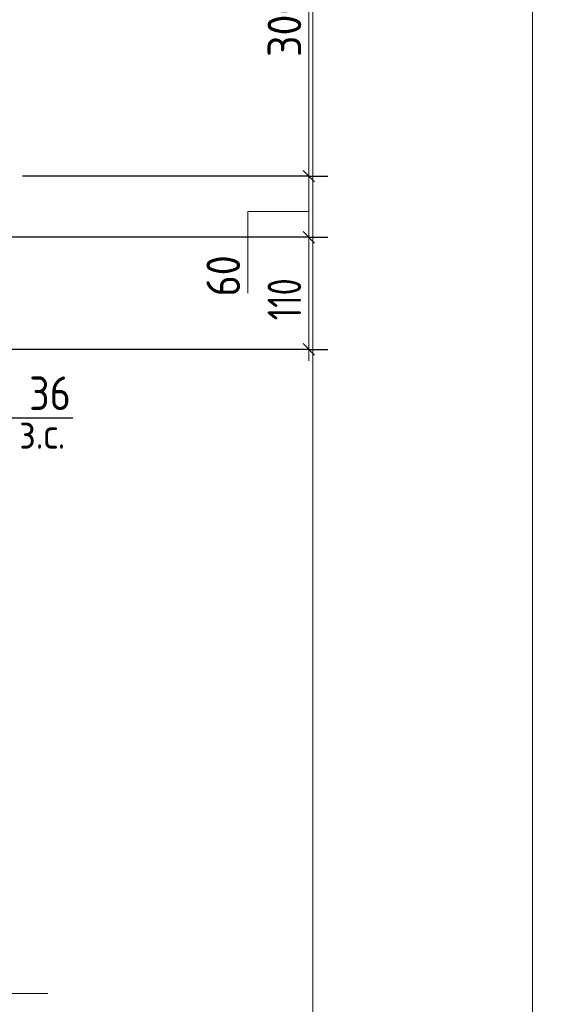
# Model space of a CAD drawing. Header units: millimetres. Extents: x 0 to 42000, y 0 to 29700.
# Tile 15 of 23: x 17825 to 21387, y 15841 to 22285. Entities that reach past the tile are written whole.
import ezdxf

# ---------------------------------------------------------------- set-up
doc = ezdxf.new("R2010")
doc.units = ezdxf.units.MM
for name, color, linetype, lineweight in [('Standard', 7, 'Continuous', 25), ('Примечания', 7, 'Continuous', 13), ('Размерная линия_ общее', 7, 'Continuous', 13)]:
    doc.layers.add(name, color=color, linetype=linetype, lineweight=lineweight)
doc.layers.add('Размерная выноска', color=7, linetype='Continuous')
doc.styles.add('ISOCPEUR', font='txt')

msp = doc.modelspace()

# ---------------------------------------------------------------- linework, layer by layer
at = {"layer": 'Standard', "color": 7, "linetype": 'Continuous', "lineweight": 13, "transparency": 33554687}
msp.add_lwpolyline([(41500, 29200), (21180, 29200), (21180, 6000), (41500, 6000), (41500, 29200)], dxfattribs=at)
at = {"layer": 'Standard', "color": 254, "linetype": 'Continuous', "lineweight": 13, "true_color": 0xc4c4ff, "transparency": 33554687}
msp.add_lwpolyline([(13245.1, 15244.8), (19743.3, 15244.8), (19743.3, 27527.6), (13245.1, 27527.6), (13245.1, 15244.8)], dxfattribs=at)
at = {"layer": 'Примечания', "color": 7, "linetype": 'Continuous', "lineweight": 13, "transparency": 33554687}
for p in [(16975.5, 15911.5), (18009.6, 15911.5)]:
    msp.add_line(p, (18009.6, 15911.5), dxfattribs=at)
at = {"layer": 'Размерная выноска', "color": 7, "linetype": 'Continuous', "lineweight": 13, "transparency": 33554687}
msp.add_line((19716.7, 20460.9), (19716.7, 20060.9), dxfattribs=at)
at = {"layer": 'Размерная выноска', "color": 7, "linetype": 'Continuous', "lineweight": -3, "transparency": 33554687}
msp.add_line((17743.6, 19680.5), (18173.8, 19680.5), dxfattribs=at)
at = {"layer": 'Размерная выноска', "color": 7, "linetype": 'Continuous', "lineweight": 13, "transparency": 33554687}
msp.add_lwpolyline([(19716.7, 21029.4), (19316.7, 21029.4), (19316.7, 20496.1)], dxfattribs=at)
at = {"layer": 'Размерная линия_ общее', "color": 7, "linetype": 'Continuous', "lineweight": 13, "transparency": 33554687}
for p, q in [((19716.7, 23260.9), (19716.7, 21260.9)), ((19716.7, 21260.9), (19716.7, 20860.9)), ((19716.7, 20860.9), (19716.7, 20127.6)), ((19716.7, 20127.6), (19716.7, 20052.6))]:
    msp.add_line(p, q, dxfattribs=at)
at = {"layer": 'Размерная линия_ общее', "color": 7, "linetype": 'Continuous', "lineweight": 25, "transparency": 33554687}
for p, q in [((19679.2, 21298.4), (19754.2, 21223.4)), ((19679.2, 20898.4), (19754.2, 20823.4)), ((19679.2, 20165.1), (19754.2, 20090.1))]:
    msp.add_line(p, q, dxfattribs=at)
at = {"layer": 'Размерная линия_ общее', "color": 253, "linetype": 'Continuous', "lineweight": -3, "true_color": 0xa0a0a0, "transparency": 33554687}
for p, q in [((19716.7, 21260.9), (19591.7, 21260.9)), ((19716.7, 21260.9), (19841.7, 21260.9)), ((19716.7, 20860.9), (19591.7, 20860.9)), ((19716.7, 20860.9), (19841.7, 20860.9)), ((19716.7, 20127.6), (17576.6, 20127.6)), ((19716.7, 20127.6), (19591.7, 20127.6)), ((19716.7, 20127.6), (19841.7, 20127.6))]:
    msp.add_line(p, q, dxfattribs=at)
for points in [[(19716.7, 21260.9), (19699.7, 21260.9), (19699.7, 21260.9), (19359.4, 21260.9), (19359.4, 21260.9), (17843.3, 21260.9)], [(19716.7, 20860.9), (19699.7, 20860.9), (19699.7, 20860.9), (19330.3, 20860.9), (19330.3, 20860.9), (17376.6, 20860.9)]]:
    msp.add_lwpolyline(points, dxfattribs=at)

# ---------------------------------------------------------------- texts
at = {"layer": 'Standard', "color": 7, "linetype": 'Continuous', "lineweight": 25, "transparency": 33554687, "insert": (17886.8, 19730.5), "char_height": 220, "width": 403.932, "attachment_point": 7, "style": 'ISOCPEUR'}
msp.add_mtext('\\W0.87;36', dxfattribs=at)
at = {"layer": 'Standard', "color": 7, "linetype": 'Continuous', "lineweight": 18, "transparency": 33554687, "insert": (17821.9, 19477.4), "char_height": 200, "width": 459.949, "attachment_point": 7, "style": 'ISOCPEUR'}
msp.add_mtext('\\W0.90;з.с.', dxfattribs=at)
at = {"layer": 'Размерная линия_ общее', "color": 7, "linetype": 'Continuous', "lineweight": 25, "transparency": 33554687, "char_height": 220, "attachment_point": 7, "rotation": 90, "style": 'ISOCPEUR'}
for s, insert, width in [('\\W0.91;300', (19666.7, 22040.9), 561.981), ('\\W0.87;60', (19266.7, 20473.8), 403.94), ('\\W0.74;110', (19666.7, 20318.2), 455.162)]:
    msp.add_mtext(s, dxfattribs=dict(at, insert=insert, width=width))

doc.saveas('drawing.dxf')
